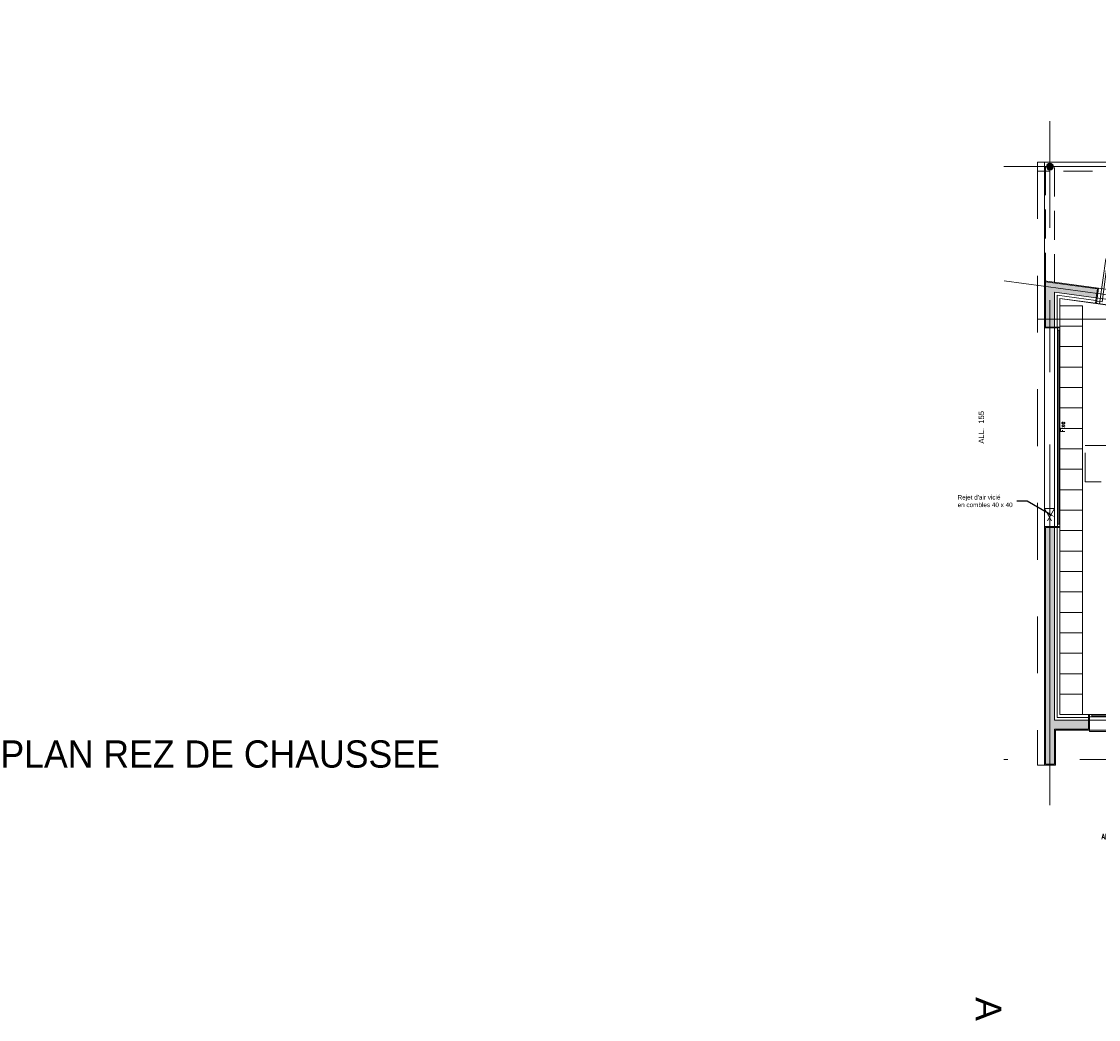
# Model space of a CAD drawing. Header units: metres. Extents: x -27451 to 793200, y -12566 to 75286.
# Tile 1 of 27: x 7788 to 31488, y -12523 to 9437. Entities that reach past the tile are written whole.
import ezdxf
from ezdxf import colors
from ezdxf.entities.mleader import LeaderData, LeaderLine
from ezdxf.enums import TextEntityAlignment as Align
from ezdxf.math import Vec2, Vec3

# ---------------------------------------------------------------- set-up
doc = ezdxf.new("R2010")
doc.units = ezdxf.units.M
doc.header["$LTSCALE"] = 50
for name, pattern in [('AXES', [50.8, 31.75, -6.35, 6.35, -6.35]), ('CACHE', [9.525, 6.35, -3.175]), ('INTERROMPU', [19.05, 12.7, -6.35]), ('PLURIELLE', [0.5, 0.25, -0.25])]:
    doc.linetypes.add(name, pattern=pattern)
doc.layers.get('0').update_dxf_attribs({"lineweight": 0})
for name, color, linetype, lineweight in [('C-COUPES', 10, 'Continuous', 0), ('C-COUVERTURE', 153, 'Continuous', 0), ('D-CLDOUB', 2, 'Continuous', 0), ('D-ISOLAT', 104, 'Continuous', 0), ('E-MOBIL', 43, 'Continuous', 0), ('H-PAROIS', 9, 'Continuous', 0), ('O-MENUISEXT', 1, 'Continuous', 0), ('R-COT50', 7, 'Continuous', 0), ('R-TEXTE1', 7, 'Continuous', 0), ('R-TEXTE2', 1, 'Continuous', 0), ('S-AXESTR', 1, 'AXES', 0), ('S-CHARPENTE', 8, 'Continuous', 0), ('S-ELTVUS', 195, 'Continuous', 0), ('S-MACON', 4, 'Continuous', 0), ('S-POUTRE', 8, 'INTERROMPU', 0), ('T-DIVERS', 52, 'Continuous', 0), ('V-ENDUIT', 3, 'Continuous', 0)]:
    doc.layers.add(name, color=color, linetype=linetype, lineweight=lineweight)
doc.layers.add('R-ACCESSIBILITE PMR', color=7, linetype='Continuous', lineweight=0, true_color=0x8f23b3)
doc.layers.add('SU-SURHAB', color=21, linetype='Continuous', lineweight=0, plot=False)
doc.layers.add('SU-SURHOB', color=225, linetype='Continuous', lineweight=0, plot=False)
doc.styles.add('AAP Fort', font='swiss.ttf')
doc.styles.add('Cotation', font='Romans.shx')
doc.linetypes.add('ISOLATION', pattern='A,0.00254,-2.54,[134,ltypeshp.shx,S=2.54,R=0,X=-2.54,Y=0],-5.08,[134,ltypeshp.shx,S=2.54,R=180,X=2.54,Y=0],-2.54', length=10.16254)

# ---------------------------------------------------------------- blocks, each defined once
blk = doc.blocks.new('Pext_140')
for points in [[(-197, 0), (-192, 0), (-192, 95), (-197, 95)], [(-7, 0), (-12, 0), (-12, 95), (-7, 95)], [(-204, -5), (-197, -5), (-197, 0), (-204, 0)], [(0, -5), (-7, -5), (-7, 0), (0, 0)]]:
    blk.add_lwpolyline(points, close=True)
for centre, start, end in [((-197, 0), 0, 90), ((-7, 0), 90, 180)]:
    blk.add_arc(centre, 95, start, end)

msp = doc.modelspace()

# ---------------------------------------------------------------- hatches: boundary and pattern name
at = {"layer": 'H-PAROIS', "true_color": 0x002f5f}
msp.add_hatch(color=158, dxfattribs=at).paths.add_polyline_path([(30493.72, 6236.43, 1), (30344.54, 6252.12, 1)])
h = msp.add_hatch(color=158, dxfattribs=at)
h.dxf.hatch_style = 1
h.paths.add_polyline_path([(30319.13, 3709.88), (30319.13, 2713.29), (30519.13, 2713.29), (30519.13, 3480.62), (31438.48, 3354.68), (31465.63, 3552.83)])
h = msp.add_hatch(color=158, dxfattribs=at)
h.dxf.hatch_style = 1
h.paths.add_polyline_path([(30519.13, -1695.73), (30319.13, -1695.73), (30319.13, -6905.73), (30519.13, -6905.73), (30519.13, -6135.73), (31269.13, -6135.73), (31269.13, -5935.73), (30519.13, -5935.73)])

# ---------------------------------------------------------------- linework, layer by layer
at = {"layer": 'C-COUVERTURE', "linetype": 'PLURIELLE', "ltscale": 100}
for p in [(30149.13, 6344.27), (30299.13, -6925.73)]:
    msp.add_line(p, (30149.13, -6925.73), dxfattribs=at)
at = {"layer": 'D-CLDOUB'}
for p, q in [((30639.13, 3343.06), (30639.13, 2693.29)), ((31422.2, 3235.79), (30639.13, 3343.06)), ((30639.13, -1675.73), (30639.13, -5815.73)), ((31289.13, -5815.73), (30639.13, -5815.73))]:
    msp.add_line(p, q, dxfattribs=at)
at = {"layer": 'D-ISOLAT', "color": 32, "linetype": 'ISOLATION'}
for p, q in [((30579.13, 3411.84), (30579.13, 2713.29)), ((31430.34, 3295.24), (30579.13, 3411.84)), ((30579.13, -1695.73), (30579.13, -5875.73)), ((31269.13, -5875.73), (30579.13, -5875.73))]:
    msp.add_line(p, q, dxfattribs=at)
at = {"layer": 'E-MOBIL'}
for p, q in [((30639.13, 3184.27), (31139.13, 3184.27)), ((31139.13, 3184.27), (31139.13, -5815.73)), ((30639.13, 2734.27), (31139.13, 2734.27)), ((30639.13, 2284.27), (31139.13, 2284.27)), ((30639.13, 1834.27), (31139.13, 1834.27)), ((30639.13, 1384.27), (31139.13, 1384.27)), ((30639.13, 934.27), (31139.13, 934.27)), ((30639.13, 484.27), (31139.13, 484.27)), ((30639.13, 34.27), (31139.13, 34.27)), ((30639.13, -415.73), (31139.13, -415.73)), ((30639.13, -865.73), (31139.13, -865.73)), ((30639.13, -1315.73), (31139.13, -1315.73)), ((30639.13, -1765.73), (31139.13, -1765.73)), ((30639.13, -2215.73), (31139.13, -2215.73)), ((30639.13, -2665.73), (31139.13, -2665.73)), ((30639.13, -3115.73), (31139.13, -3115.73)), ((30639.13, -3565.73), (31139.13, -3565.73)), ((30639.13, -4015.73), (31139.13, -4015.73)), ((30639.13, -4465.73), (31139.13, -4465.73)), ((30639.13, -4915.73), (31139.13, -4915.73)), ((30639.13, -5365.73), (31139.13, -5365.73))]:
    msp.add_line(p, q, dxfattribs=at)
at = {"layer": 'O-MENUISEXT'}
for p, q in [((30589.13, -1675.73), (30589.13, 2693.29)), ((30614.13, 2643.29), (30614.13, -1625.73)), ((32389.13, -5865.73), (31289.13, -5865.73)), ((31339.13, -5840.73), (32339.13, -5840.73))]:
    msp.add_line(p, q, dxfattribs=at)
for points in [[(31422.2, 3235.79), (31438.48, 3354.68), (31458.3, 3351.97), (31442.01, 3233.08)], [(36455.19, 2546.34), (31422.2, 3235.79), (31438.48, 3354.68), (36471.48, 2665.23)], [(30639.13, 2713.29), (30519.13, 2713.29), (30519.13, 2693.29), (30639.13, 2693.29)], [(30639.13, -1695.73), (30519.13, -1695.73), (30519.13, 2713.29), (30639.13, 2713.29)], [(30639.13, 2693.29), (30589.13, 2693.29), (30589.13, 2643.29), (30639.13, 2643.29)], [(30639.13, -1675.73), (30589.13, -1675.73), (30589.13, -1625.73), (30639.13, -1625.73)], [(30639.13, -1695.73), (30519.13, -1695.73), (30519.13, -1675.73), (30639.13, -1675.73)], [(31269.13, -5815.73), (31269.13, -5935.73), (31289.13, -5935.73), (31289.13, -5815.73)], [(32409.13, -5815.73), (32409.13, -5935.73), (31269.13, -5935.73), (31269.13, -5815.73)], [(31289.13, -5815.73), (31289.13, -5865.73), (31339.13, -5865.73), (31339.13, -5815.73)], [(31339.13, -5815.73), (31289.13, -5815.73), (31289.13, -5865.73), (31339.13, -5865.73)]]:
    msp.add_lwpolyline(points, close=True, dxfattribs=at)
at = {"layer": 'R-ACCESSIBILITE PMR', "linetype": 'INTERROMPU'}
msp.add_lwpolyline([(32498.56, -689.48), (31198.56, -689.48), (31198.56, 110.52), (32498.56, 110.52)], close=True, dxfattribs=at)
at = {"layer": 'S-AXESTR', "ltscale": 5}
for p, q in [((30419.13, -7805.73), (30419.13, 7244.27)), ((29404.13, 6244.27), (74869.13, 6244.27)), ((29411.35, 3733.3), (38462.85, 2493.37)), ((51719.13, -6805.73), (29404.13, -6805.73))]:
    msp.add_line(p, q, dxfattribs=at)
at = {"layer": 'S-AXESTR', "color": 252, "ltscale": 5}
msp.add_line((74119.13, 2886.54), (30149.13, 2886.54), dxfattribs=at)
at = {"layer": 'S-CHARPENTE'}
msp.add_circle((30419.13, 6244.27), 75, dxfattribs=at)
at = {"layer": 'S-ELTVUS'}
for p, q in [((30299.13, 2693.29), (30299.13, -1675.73)), ((31289.13, -6185.73), (31289.13, -6155.73)), ((32389.13, -6185.73), (31289.13, -6185.73))]:
    msp.add_line(p, q, dxfattribs=at)
at = {"layer": 'S-MACON'}
for p, q in [((30319.13, 3709.88), (30319.13, 2713.29)), ((31465.63, 3552.83), (30319.13, 3709.88)), ((30519.13, 3480.62), (30519.13, 2713.29)), ((31438.48, 3354.68), (30519.13, 3480.62)), ((31465.63, 3552.83), (31438.48, 3354.68)), ((30319.13, 2713.29), (30519.13, 2713.29)), ((30319.13, -1695.73), (30319.13, -6905.73)), ((30319.13, -1695.73), (30519.13, -1695.73)), ((30519.13, -1695.73), (30519.13, -5935.73)), ((31269.13, -5935.73), (30519.13, -5935.73)), ((30519.13, -6135.73), (30519.13, -6905.73)), ((31269.13, -6135.73), (30519.13, -6135.73)), ((31269.13, -5935.73), (31269.13, -6135.73)), ((30519.13, -6905.73), (30319.13, -6905.73))]:
    msp.add_line(p, q, dxfattribs=at)
at = {"layer": 'S-POUTRE'}
for p, q in [((56119.13, 6344.27), (30149.13, 6344.27)), ((30319.13, 3709.88), (30319.13, 6344.27)), ((30519.13, 3682.49), (30519.13, 6344.27)), ((56119.13, 6144.27), (30149.13, 6144.27))]:
    msp.add_line(p, q, dxfattribs=at)
at = {"layer": 'SU-SURHAB'}
msp.add_lwpolyline([(30299.13, 3732.81), (38179.13, 2653.36), (38179.13, -6925.73), (45529.13, -6925.73), (45529.13, 3984.27), (50619.13, 3984.27), (50619.13, 3984.27), (50619.13, 6024.27), (50619.13, 6064.27), (50619.13, 6344.27), (30299.13, 6344.27), (30299.13, 3732.81)], dxfattribs=at)
msp.add_lwpolyline([(30639.13, 3343.06), (37219.14, 2425.25), (37219.13, 1925.25), (37839.13, 1925.25), (37839.13, -5815.73), (30639.13, -5815.73)], close=True, dxfattribs=at)
at = {"layer": 'SU-SURHOB'}
msp.add_lwpolyline([(30299.13, 3732.81), (38179.13, 2653.36), (38179.13, -6925.73), (37939.13, -6925.73), (37939.13, -6155.73), (30539.13, -6155.73), (30539.13, -6925.73), (30299.13, -6925.73), (30299.13, 3732.81)], dxfattribs=at)
at = {"layer": 'T-DIVERS', "linetype": 'CACHE'}
for p, q in [((30299.13, -1275.73), (30519.13, -1675.73)), ((30519.13, -1275.73), (30299.13, -1675.73))]:
    msp.add_line(p, q, dxfattribs=at)
msp.add_lwpolyline([(30299.13, -1675.73), (30519.13, -1675.73), (30519.13, -1275.73), (30299.13, -1275.73)], close=True, dxfattribs=at)
at = {"layer": 'V-ENDUIT'}
for p, q in [((30299.13, 3732.81), (30299.13, 2693.29)), ((31488.16, 3569.93), (30299.13, 3732.81)), ((31488.16, 3569.93), (31458.3, 3351.97)), ((30299.13, 2693.29), (30519.13, 2693.29)), ((30299.13, -1675.73), (30299.13, -6925.73)), ((30299.13, -1675.73), (30519.13, -1675.73)), ((30539.13, -6155.73), (30539.13, -6925.73)), ((31289.13, -6155.73), (30539.13, -6155.73)), ((31289.13, -5935.73), (31289.13, -6155.73)), ((30539.13, -6925.73), (30299.13, -6925.73))]:
    msp.add_line(p, q, dxfattribs=at)

# ---------------------------------------------------------------- block references
at = {"layer": 'O-MENUISEXT', "xscale": 10, "yscale": 10, "zscale": 10, "rotation": 352.1998121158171}
msp.add_blockref('Pext_140', (33469.92, 3005.75), dxfattribs=at)

# ---------------------------------------------------------------- texts
at = {"layer": 'C-COUPES', "style": 'AAP Fort'}
msp.add_attdef('A', text='A', height=562.5, rotation=269.999997, dxfattribs=at).set_placement((29068.45, -12292.63), align=Align.MIDDLE_CENTER)
at = {"layer": 'R-COT50', "insert": (28911.32, -479.79), "char_height": 120, "width": 1968.5722, "attachment_point": 4, "rotation": 90, "style": 'AAP Fort'}
msp.add_mtext('\\pi628.79;{\\fArial|b0|i0|c0|p34;ALL.  155}', dxfattribs=at)
at = {"layer": 'R-COT50', "insert": (30850.57, -8497.92), "char_height": 120, "width": 1968.5722, "attachment_point": 4, "style": 'Cotation'}
msp.add_mtext('\\pi704.29;{\\W0.7;ALL.  30}', dxfattribs=at)
at = {"layer": 'R-TEXTE1', "insert": (30655.07, 398.86), "char_height": 90, "attachment_point": 1, "rotation": 90, "style": 'Cotation'}
msp.add_mtext_dynamic_manual_height_columns('{\\W1;Fixe}', width=79.3871, gutter_width=12.5, heights=[0], dxfattribs=at)
at = {"layer": 'R-TEXTE2', "insert": (16994.06, -6685.85), "char_height": 600, "width": 11806.4961, "attachment_point": 6, "style": 'AAP Fort'}
msp.add_mtext('PLAN REZ DE CHAUSSEE', dxfattribs=at)

# ---------------------------------------------------------------- leaders
at = {"layer": 'R-TEXTE1'}
ml = msp.add_multileader_mtext('Standard', dxfattribs=at)
ml.set_content("Rejet d'air vicié\\Pen combles 40 x 40", color=256, style='AAP Fort')
ml.set_leader_properties()
ml.build(insert=Vec2(0, 0))
ml.multileader.update_dxf_attribs({"text_left_attachment_type": 2, "text_right_attachment_type": 2, "dogleg_length": 10, "arrow_head_size": 150})
ctx = ml.context
ctx.base_point, ctx.char_height, ctx.arrow_head_size, ctx.landing_gap_size, ctx.plane_origin = Vec3(28288.61, -1119.95), 100, 150, 100, Vec3(28128.97, -387.85)
ctx.left_attachment, ctx.right_attachment = 2, 2
notes = []
notes.append((ctx, [(1, (1, 1, 0), (29921.53, -1119.95), (-1, 0), 232.04, [(0, [(30519.13, -1463.58)], 0, [])])]))
ctx.mtext.insert, ctx.mtext.rotation, ctx.mtext.flow_direction = Vec3(28388.61, -982.11), 6.28318531, 5
for ctx, leaders in notes:
    for number, flags, end, landing, length, lines in leaders:
        leader = LeaderData()
        leader.index, (leader.has_last_leader_line, leader.has_dogleg_vector, leader.attachment_direction) = number, flags
        leader.last_leader_point, leader.dogleg_vector, leader.dogleg_length = Vec3(end), Vec3(landing), length
        for number, points, colour, breaks in lines:
            line = LeaderLine()
            line.index, line.vertices, line.color, line.breaks = number, Vec3.list(points), colors.encode_raw_color(colour), breaks
            leader.lines.append(line)
        ctx.leaders.append(leader)

doc.saveas('drawing.dxf')
